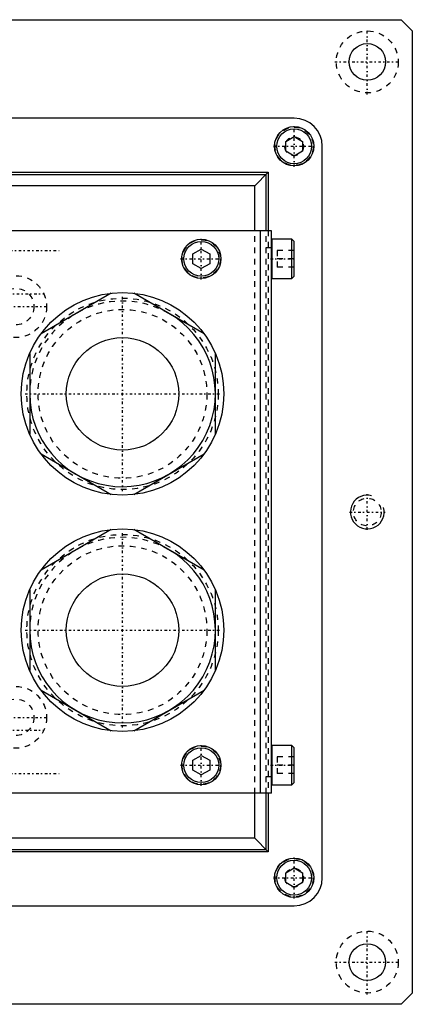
# Model space of a CAD drawing. Extents: x -400 to 147, y -88 to 88.
# Tile 7 of 7: x 77 to 147, y -88 to 88. Entities that reach past the tile are written whole.
import ezdxf

# ---------------------------------------------------------------- set-up
doc = ezdxf.new("R2010")
doc.units = 0
doc.linetypes.add('CENTER', pattern=[1.5, 0.45, -0.5, 0.05, -0.5])
doc.linetypes.add('DASHED', pattern=[2, 1, -1])
for name, color, linetype in [('AM_0', 7, 'CONTINUOUS'), ('AM_10', 7, 'CONTINUOUS'), ('AM_3', 7, 'DASHED'), ('AM_7', 7, 'CENTER')]:
    doc.layers.add(name, color=color, linetype=linetype)

msp = doc.modelspace()

# ---------------------------------------------------------------- linework, layer by layer
at = {"layer": 'AM_0', "color": 7, "linetype": 'CONTINUOUS'}
for p, q in [((-57, 87.5), (145, 87.5)), ((145, 87.5), (147, 85.5)), ((147, 85.5), (147, -85.5)), ((126, 70), (-38, 70)), ((124.5, 65.87), (126, 66.73)), ((126, 66.73), (127.5, 65.87)), ((124.5, 64.13), (124.5, 65.87)), ((127.5, 65.87), (127.5, 64.13)), ((131, -65), (131, 65)), ((126, 63.27), (124.5, 64.13)), ((127.5, 64.13), (126, 63.27)), ((-33.4, 60.4), (121.4, 60.4)), ((-33, 60), (121, 60)), ((121.4, 60.4), (119, 58)), ((121, 50), (121, 60)), ((121.4, 60.4), (121.4, 50)), ((119, 58), (-31, 58)), ((119, 50), (119, 58)), ((122, 50), (39.5, 50)), ((120, -50), (120, 50)), ((122, -50), (122, 50)), ((125.6, 48.5), (122.1, 48.5)), ((122.1, 41.5), (122.1, 48.5)), ((126, 48.1), (125.6, 48.5)), ((125.6, 41.5), (125.6, 48.5)), ((126, 41.9), (126, 48.1)), ((108, 45.87), (109.5, 46.73)), ((108, 44.13), (108, 45.87)), ((109.5, 46.73), (111, 45.87)), ((111, 45.87), (111, 44.13)), ((109.5, 43.27), (108, 44.13)), ((111, 44.13), (109.5, 43.27)), ((122.1, 41.5), (125.6, 41.5)), ((125.6, 41.5), (126, 41.9)), ((93.48, 38.89), (81.02, 31.69)), ((109.98, 31.69), (97.52, 38.89)), ((79, 28.19), (79, 13.81)), ((112, 13.81), (112, 28.19)), ((81.02, 10.31), (93.48, 3.11)), ((97.52, 3.11), (109.98, 10.31)), ((93.48, -3.11), (81.02, -10.31)), ((109.98, -10.31), (97.52, -3.11)), ((79, -13.81), (79, -28.19)), ((112, -28.19), (112, -13.81)), ((81.02, -31.69), (93.48, -38.89)), ((97.52, -38.89), (109.98, -31.69)), ((125.6, -41.5), (122.1, -41.5)), ((122.1, -48.5), (122.1, -41.5)), ((126, -41.9), (125.6, -41.5)), ((125.6, -48.5), (125.6, -41.5)), ((126, -48.1), (126, -41.9)), ((108, -44.13), (109.5, -43.27)), ((109.5, -43.27), (111, -44.13)), ((108, -45.87), (108, -44.13)), ((111, -44.13), (111, -45.87)), ((109.5, -46.73), (108, -45.87)), ((111, -45.87), (109.5, -46.73)), ((122.1, -48.5), (125.6, -48.5)), ((125.6, -48.5), (126, -48.1)), ((122, -50), (39.5, -50)), ((119, -58), (119, -50)), ((121, -60), (121, -50)), ((121.4, -50), (121.4, -60.4)), ((119, -58), (-31, -58)), ((119, -58), (121.4, -60.4)), ((121.4, -60.4), (-33.4, -60.4)), ((-33, -60), (121, -60)), ((124.5, -64.13), (126, -63.27)), ((124.5, -65.87), (124.5, -64.13)), ((126, -63.27), (127.5, -64.13)), ((127.5, -64.13), (127.5, -65.87)), ((126, -66.73), (124.5, -65.87)), ((127.5, -65.87), (126, -66.73)), ((-38, -70), (126, -70)), ((147, -85.5), (145, -87.5)), ((145, -87.5), (-57, -87.5))]:
    msp.add_line(p, q, dxfattribs=at)
for centre, radius in [((139, 80), 3.25), ((126, 65), 3.5), ((126, 65), 3.1), ((109.5, 45), 3.5), ((109.5, 45), 3.1), ((95.5, 21), 18), ((95.5, 21), 10), ((95.5, -21), 18), ((95.5, -21), 10), ((109.5, -45), 3.5), ((109.5, -45), 3.1), ((126, -65), 3.5), ((126, -65), 3.1), ((139, -80), 3.25)]:
    msp.add_circle(centre, radius, dxfattribs=at)
for centre, radius, start, end in [((126, 65), 5, 0, 90), ((122.1, 48.4), 0.1, 90, 180), ((122.1, 41.6), 0.1, 180, 270), ((95.5, 21), 16.5, 180, 60), ((95.5, -21), 16.5, 180, 60), ((122.1, -41.6), 0.1, 90, 180), ((122.1, -48.4), 0.1, 180, 270), ((126, -65), 5, 270, 0)]:
    msp.add_arc(centre, radius, start, end, dxfattribs=at)
at = {"layer": 'AM_10', "color": 7, "linetype": 'CONTINUOUS'}
msp.add_arc((139, 0), 3, 75, 15, dxfattribs=at)
at = {"layer": 'AM_3', "color": 6, "linetype": 'DASHED'}
for p, q in [((119, -50), (119, 50)), ((121, -50), (121, 50)), ((121.4, 50), (121.4, -50)), ((121, 47), (122, 47)), ((123, 46.5), (123, 43.5)), ((126, 46.5), (123, 46.5)), ((126, 45), (123, 45)), ((126, 43.5), (123, 43.5)), ((123, -43.5), (123, -46.5)), ((126, -43.5), (123, -43.5)), ((126, -45), (123, -45)), ((121, -47), (122, -47)), ((126, -46.5), (123, -46.5))]:
    msp.add_line(p, q, dxfattribs=at)
for centre, radius in [((139, 80), 5.5), ((126, 65), 3.4), ((126, 65), 1.65), ((109.5, 45), 3.4), ((76.5, 36.5), 5.5), ((76.5, 36.5), 3.25), ((95.5, 21), 17), ((95.5, 21), 15), ((139, 0), 2.46), ((95.5, -21), 17), ((95.5, -21), 15), ((76.5, -36.5), 5.5), ((76.5, -36.5), 3.25), ((109.5, -45), 3.4), ((126, -65), 3.4), ((126, -65), 1.65), ((139, -80), 5.5)]:
    msp.add_circle(centre, radius, dxfattribs=at)
for centre in [(95.5, 21), (95.5, -21)]:
    msp.add_arc(centre, 16.5, 60, 180, dxfattribs=at)
at = {"layer": 'AM_7', "color": 4, "linetype": 'CENTER'}
for p, q in [((139, 74.22), (139, 85.78)), ((133.22, 80), (144.78, 80)), ((126, 61.33), (126, 68.67)), ((122.33, 65), (129.68, 65)), ((109.5, 41.33), (109.5, 48.67)), ((67.75, 46.5), (84.25, 46.5)), ((105.83, 45), (113.17, 45)), ((121.8, 45), (126.2, 45)), ((70.5, 38.75), (81.5, 38.75)), ((95.5, 3.68), (95.5, 38.33)), ((70.72, 36.5), (82.28, 36.5)), ((78.18, 21), (112.82, 21)), ((139, -3.15), (139, 3.15)), ((135.85, 0), (142.15, 0)), ((95.5, -38.32), (95.5, -3.68)), ((78.18, -21), (112.82, -21)), ((70.72, -36.5), (82.28, -36.5)), ((70.5, -38.75), (81.5, -38.75)), ((109.5, -48.67), (109.5, -41.33)), ((105.83, -45), (113.17, -45)), ((121.8, -45), (126.2, -45)), ((67.75, -46.5), (84.25, -46.5)), ((126, -68.67), (126, -61.33)), ((122.33, -65), (129.68, -65)), ((139, -85.78), (139, -74.22)), ((133.22, -80), (144.78, -80))]:
    msp.add_line(p, q, dxfattribs=at)

doc.saveas('drawing.dxf')
